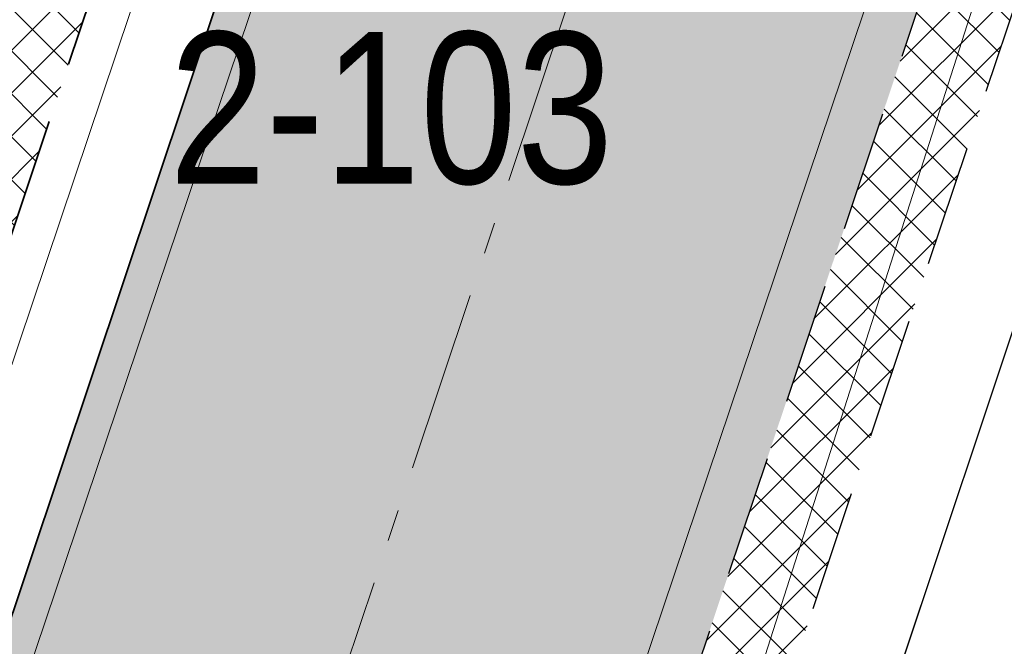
# Model space of a CAD drawing. Header units: metres. Extents: x 6599773 to 13199707, y 5688499 to 11377233.
# Tile 114 of 256: x 6599936 to 6599944, y 5688824 to 5688829. Entities that reach past the tile are written whole.
import ezdxf
from ezdxf.enums import TextEntityAlignment as Align

# ---------------------------------------------------------------- set-up
doc = ezdxf.new("R2010")
doc.units = ezdxf.units.M
doc.header["$MEASUREMENT"] = 0
for name, pattern in [('1', [0]), ('2_OTKJ', [2, 1.5, -0.5]), ('3_EGJE', [2.5, 1.5, -0.3700000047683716, 0.2600001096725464, -0.369999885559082]), ('BUG', [1.5, 1, -0.5]), ('GUK', [2, 1.5, -0.5])]:
    doc.linetypes.add(name, pattern=pattern)
for name, color, linetype, lineweight in [('_kolor chodnik', 50, '1', 0), ('_kolor zjazdy kostka', 7, '1', 0), ('_kolor ścieżka', 10, '1', 0), ('_krawedz jezdni i pobocza', 7, 'BUG', 30), ('_kraweznik', 7, 'CONTINUOUS', 35), ('_obrzeze', 10, 'BUG', 35), ('_os', 7, '3_EGJE', 13), ('AS__Nowe_granice', 140, 'CONTINUOUS', 30), ('Kontury', 90, 'GUK', 5), ('Numery_dzialek', 140, 'CONTINUOUS', 30), ('OTK_L_0', 7, '2_OTKJ', 5), ('OTK_L_5', 7, 'CONTINUOUS', 5)]:
    doc.layers.add(name, color=color, linetype=linetype, lineweight=lineweight)
doc.layers.add('_kolor jezdnia', color=7, linetype='1', lineweight=0, true_color=0x00dbdb)
doc.layers.add('_kolor pobocze', color=7, linetype='1', lineweight=0, true_color=0xff66ff)
doc.styles.add('STYL_ARIAL', font='ARIALN.TTF', dxfattribs={"width": 0.75, "oblique": 0.1})
pattern_1 = [(45, (0, 0), (-0.1767766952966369, 0.1767766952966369), []), (135, (0, 0), (-0.1767766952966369, -0.1767766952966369), [])]

msp = doc.modelspace()

# ---------------------------------------------------------------- hatches: boundary and pattern name
at = {"layer": '_kolor chodnik'}
h = msp.add_hatch(dxfattribs=at)
h.set_pattern_fill('ANSI37', color=256, scale=2)
h.set_pattern_definition(pattern_1)
h.paths.add_polyline_path([(6599849.938171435, 5688542.085872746), (6599852.232147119, 5688548.938742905), (6599853.573135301, 5688548.489851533), (6599853.827082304, 5688549.248475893), (6599851.793849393, 5688549.929093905), (6599849.895278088, 5688548.982823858), (6599847.823506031, 5688542.793750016)])
edge = h.paths.add_edge_path()
edge.add_line((6600018.106075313, 5689087.454911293), (6600022.42781917, 5689091.229234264))
edge.add_line((6600022.42781917, 5689091.229234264), (6600020.233254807, 5689093.742094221))
edge.add_line((6600020.233254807, 5689093.742094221), (6600017.159471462, 5689091.057656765))
edge.add_arc((6600023.275194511, 5689085.3851404), 8.341433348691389, 137.1531559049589, 148.8016577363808)
edge.add_line((6600016.140105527, 5689089.706021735), (6600018.106075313, 5689087.454911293))
h.paths.add_polyline_path([(6600038.501784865, 5689187.592294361), (6600037.906968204, 5689187.700586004), (6600037.63829624, 5689186.224843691), (6600038.240083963, 5689186.115282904)])
h.paths.add_polyline_path([(6600069.098302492, 5689360.276020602), (6600068.321239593, 5689360.413462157), (6600068.064048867, 5689358.936495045), (6600068.836639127, 5689358.799546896)])
h.paths.add_polyline_path([(6600082.393785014, 5689362.950258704), (6600082.941124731, 5689366.103121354), (6600081.481377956, 5689366.361351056), (6600080.923159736, 5689363.210828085)])
h.paths.add_polyline_path([(6600074.022236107, 5689388.065861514), (6600072.983907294, 5689388.249860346), (6600072.723374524, 5689386.77253894), (6600073.760538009, 5689386.588865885)])
h.paths.add_polyline_path([(6600105.613104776, 5689486.405659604), (6600106.749499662, 5689489.711933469), (6600105.298891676, 5689490.233346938), (6600104.143487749, 5689486.917306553)], flags=17)
h.paths.add_polyline_path([(6600132.519778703, 5689678.737346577), (6600131.761827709, 5689678.896110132), (6600131.444670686, 5689677.429261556), (6600132.212256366, 5689677.269208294)])
h.paths.add_polyline_path([(6600156.649397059, 5689798.7449027), (6600156.48800471, 5689797.958860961), (6600157.450195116, 5689797.757316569), (6600157.615023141, 5689798.542205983)])
h.paths.add_polyline_path([(6600189.055358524, 5689948.643107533), (6600187.902868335, 5689948.884512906), (6600187.600024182, 5689947.417400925), (6600188.748131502, 5689947.176379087)])
edge = h.paths.add_edge_path()
edge.add_line((6600204.459383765, 5690032.969035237), (6600204.153258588, 5690031.227801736))
edge.add_arc((6600202.328347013, 5690027.299936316), 4.331100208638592, 41.85300125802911, 65.08011549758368, ccw=False)
edge.add_arc((6600032.90393149, 5690051.979071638), 174.020003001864, 352.8070218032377, 353.495463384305)
edge.add_arc((6600202.372679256, 5690027.343587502), 5.999999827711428, 55.12102442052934, 69.64815978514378)
edge = h.paths.add_edge_path()
edge.add_line((6600205.046027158, 5690040.265402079), (6600204.972740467, 5690038.483452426))
edge.add_arc((6600203.986269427, 5690044.401803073), 5.999999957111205, 279.4630688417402, 294.9140560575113)
edge.add_line((6600206.513819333, 5690038.960158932), (6600206.607027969, 5690041.030672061))
edge.add_arc((6600203.986269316, 5690044.401803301), 4.270000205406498, 284.3702444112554, 307.86193139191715, ccw=False)
edge = h.paths.add_edge_path()
edge.add_arc((6600203.547470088, 5690044.558759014), 6.446878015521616, 324.4350091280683, 356.2013368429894, ccw=False)
edge.add_arc((6600203.986269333, 5690044.401803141), 6.00000007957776, 323.2169970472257, 357.4193489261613)
h.paths.add_polyline_path([(6600208.910055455, 5690121.713696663), (6600208.146285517, 5690121.748120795), (6600207.125602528, 5690121.794124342), (6600209.971605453, 5690121.665851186)])
edge = h.paths.add_edge_path()
edge.add_line((6600238.769818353, 5690481.648294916), (6600240.338176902, 5690490.873746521))
edge.add_line((6600240.338176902, 5690490.873746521), (6600241.251295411, 5690510.829461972))
edge.add_line((6600241.251295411, 5690510.829461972), (6600239.524022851, 5690510.928942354))
edge.add_line((6600239.524022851, 5690510.928942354), (6600238.633343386, 5690491.167757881))
edge.add_line((6600238.633343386, 5690491.167757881), (6600234.579716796, 5690467.661262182))
edge.add_line((6600234.579716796, 5690467.661262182), (6600234.449796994, 5690464.966873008))
edge.add_arc((6600242.443669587, 5690464.607462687), 8.00194818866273, 177.4256738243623, 268.2543056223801)
edge.add_line((6600242.199903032, 5690456.609228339), (6600242.216657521, 5690457.359274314))
edge.add_line((6600242.216657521, 5690457.359274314), (6600242.305257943, 5690458.836738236))
edge.add_arc((6600242.444504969, 5690464.607952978), 5.772894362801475, 177.0298084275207, 268.6178439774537, ccw=False)
edge.add_line((6600236.679365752, 5690464.907083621), (6600236.951876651, 5690470.95443634))
edge.add_line((6600236.951876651, 5690470.95443634), (6600238.150786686, 5690478.210832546))
edge.add_line((6600238.150786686, 5690478.210832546), (6600238.769818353, 5690481.648294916))
h.paths.add_polyline_path([(6600238.769818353, 5690481.648294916), (6600238.150786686, 5690478.210832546), (6600239.670056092, 5690477.930590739), (6600240.266710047, 5690481.376366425)], flags=17)
edge = h.paths.add_edge_path()
edge.add_line((6600223.366500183, 5690460.339976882), (6600223.276803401, 5690457.948865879))
edge.add_arc((6600221.105749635, 5690465.64864014), 7.999999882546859, 285.7465040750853, 299.8464885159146)
edge.add_line((6600225.08717264, 5690458.709744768), (6600225.240084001, 5690461.623695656))
edge.add_arc((6600221.105749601, 5690465.648640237), 5.769999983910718, 293.06724420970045, 315.7681070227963, ccw=False)
edge = h.paths.add_edge_path()
edge.add_arc((6600220.025145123, 5690444.676291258), 5.77000016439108, 37.996647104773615, 59.94382588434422, ccw=False)
edge.add_line((6600224.572175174, 5690448.22839199), (6600224.817793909, 5690451.081798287))
edge.add_arc((6600220.025145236, 5690444.676291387), 7.999999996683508, 53.19588653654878, 68.15166733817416)
edge.add_line((6600223.00235276, 5690452.101669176), (6600222.91504296, 5690449.670427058))
edge = h.paths.add_edge_path()
edge.add_arc((6600221.105749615, 5690465.648640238), 7.999999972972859, 328.0222308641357, 357.0132597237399)
edge.add_line((6600229.094882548, 5690465.23180147), (6600229.218816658, 5690467.593604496))
edge.add_line((6600229.218816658, 5690467.593604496), (6600228.218919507, 5690467.645774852))
edge.add_line((6600228.218919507, 5690467.645774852), (6600227.891778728, 5690461.411918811))
h.paths.add_polyline_path([(6600200.980142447, 5690012.236744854), (6600202.31727834, 5690011.956662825), (6600202.522293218, 5690012.935421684), (6600201.182321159, 5690013.216097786)])
h.paths.add_polyline_path([(6600196.457878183, 5689983.98337835), (6600195.202332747, 5689984.246370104), (6600194.899091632, 5689982.777335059), (6600196.150355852, 5689982.515240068)])
edge = h.paths.add_edge_path()
edge.add_line((6600112.305909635, 5689517.99101877), (6600112.691041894, 5689519.807934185))
edge.add_line((6600112.691041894, 5689519.807934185), (6600113.245521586, 5689522.423769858))
edge.add_line((6600113.245521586, 5689522.423769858), (6600111.553124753, 5689522.782507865))
edge.add_line((6600111.553124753, 5689522.782507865), (6600107.405864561, 5689503.217226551))
edge.add_line((6600107.405864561, 5689503.217226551), (6600099.494506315, 5689480.361667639))
edge.add_line((6600099.494506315, 5689480.361667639), (6600099.182814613, 5689478.891218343))
edge.add_arc((6600107.008997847, 5689477.232359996), 8.000059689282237, 168.0325629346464, 257.7529108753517)
edge.add_line((6600105.311960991, 5689469.414366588), (6600105.784990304, 5689471.593619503))
edge.add_arc((6600107.008927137, 5689477.232314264), 5.769999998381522, 168.0321375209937, 257.7533362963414, ccw=False)
edge.add_line((6600101.364343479, 5689478.42879883), (6600101.647245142, 5689479.76342708))
edge.add_line((6600101.647245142, 5689479.76342708), (6600104.143487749, 5689486.917306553))
edge.add_line((6600104.143487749, 5689486.917306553), (6600105.298891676, 5689490.233346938))
edge.add_line((6600105.298891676, 5689490.233346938), (6600108.240043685, 5689498.809726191))
edge.add_line((6600108.240043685, 5689498.809726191), (6600112.305909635, 5689517.99101877))
h.paths.add_polyline_path([(6600136.009573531, 5689645.499114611), (6600138.333647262, 5689645.012304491), (6600138.661671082, 5689646.578318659), (6600134.869459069, 5689647.372651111)])
at = {"layer": '_kolor jezdnia'}
h = msp.add_hatch(dxfattribs=at)
h.set_pattern_fill('ANSI37', color=256, scale=2.2)
h.set_pattern_definition([(311.9999999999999, (0, 0), (0.2043648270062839, 0.1840109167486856), []), (41.99999999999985, (0, 0), (-0.1840109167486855, 0.2043648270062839), [])])
edge = h.paths.add_edge_path()
edge.add_line((6599833.066047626, 5688539.933393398), (6599850.649511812, 5688527.983462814))
edge.add_arc((6599857.337592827, 5688536.653968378), 10.95025544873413, 169.5012687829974, 232.3548431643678, ccw=False)
edge.add_arc((6599858.085851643, 5688536.618142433), 11.69295282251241, 162.2507788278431, 169.9967502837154, ccw=False)
edge.add_line((6599846.949484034, 5688540.182754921), (6599847.823506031, 5688542.793750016))
edge.add_line((6599847.823506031, 5688542.793750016), (6599849.895278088, 5688548.982823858))
edge.add_line((6599849.895278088, 5688548.982823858), (6599852.434748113, 5688556.56906746))
edge.add_line((6599852.434748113, 5688556.56906746), (6599928.48625871, 5688783.760284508))
edge.add_line((6599928.48625871, 5688783.760284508), (6599931.025728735, 5688791.34652811))
edge.add_line((6599931.025728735, 5688791.34652811), (6599996.657773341, 5688987.411326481))
edge.add_line((6599996.657773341, 5688987.411326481), (6599999.197243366, 5688994.997570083))
edge.add_line((6599999.197243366, 5688994.997570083), (6600021.930100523, 5689062.908193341))
edge.add_line((6600021.930100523, 5689062.908193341), (6600017.620224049, 5689067.371531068))
edge.add_line((6600017.620224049, 5689067.371531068), (6600016.714558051, 5689064.654078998))
edge.add_line((6600016.714558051, 5689064.654078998), (6600012.423620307, 5689051.835617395))
edge.add_line((6600012.423620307, 5689051.835617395), (6600009.884150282, 5689044.249373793))
edge.add_line((6600009.884150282, 5689044.249373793), (6599977.53516164, 5688947.612159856))
edge.add_line((6599977.53516164, 5688947.612159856), (6599974.995691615, 5688940.025916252))
edge.add_line((6599974.995691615, 5688940.025916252), (6599942.096912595, 5688841.746295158))
edge.add_line((6599942.096912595, 5688841.746295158), (6599939.557442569, 5688834.160051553))
edge.add_line((6599939.557442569, 5688834.160051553), (6599882.679288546, 5688664.246042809))
edge.add_line((6599882.679288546, 5688664.246042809), (6599880.139818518, 5688656.659799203))
edge.add_line((6599880.139818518, 5688656.659799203), (6599852.464543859, 5688573.984527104))
edge.add_line((6599852.464543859, 5688573.984527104), (6599842.470137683, 5688544.127903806))
edge.add_arc((6599835.706422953, 5688546.652910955), 7.219660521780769, 248.54809133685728, 339.52856074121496, ccw=False)
h.paths.add_polyline_path([(6600044.653202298, 5689172.271628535), (6600046.276244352, 5689181.431901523), (6600047.759199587, 5689189.801539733), (6600051.0603021, 5689208.432603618), (6600052.368792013, 5689215.817578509), (6600054.808584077, 5689229.587499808), (6600056.11707399, 5689236.972474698), (6600057.346666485, 5689243.912161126), (6600058.655146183, 5689251.297078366), (6600058.831439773, 5689252.292060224), (6600060.098987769, 5689259.445963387), (6600060.139929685, 5689259.677035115), (6600061.407468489, 5689266.830886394), (6600072.329030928, 5689328.470998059), (6600073.637511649, 5689335.855921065), (6600077.337304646, 5689356.73715072), (6600078.820259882, 5689365.106788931), (6600081.142794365, 5689378.214921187), (6600082.53851694, 5689386.092227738), (6600095.187867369, 5689457.483787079), (6600091.082877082, 5689465.8405575), (6600089.043088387, 5689454.328211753), (6600087.870641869, 5689447.711051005), (6600087.560133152, 5689445.958573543), (6600086.562151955, 5689440.326076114), (6600082.433200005, 5689417.022719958), (6600080.95024477, 5689408.65308175), (6600077.202698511, 5689387.502337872), (6600075.719743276, 5689379.132699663), (6600073.469199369, 5689366.430874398), (6600071.986244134, 5689358.061236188), (6600069.986864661, 5689346.776955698), (6600068.591142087, 5689338.899649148), (6600065.559290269, 5689321.78820693), (6600064.163567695, 5689313.91090038), (6600059.719426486, 5689288.828650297), (6600058.323703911, 5689280.951343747), (6600057.563846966, 5689276.662793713), (6600056.168124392, 5689268.785487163), (6600054.804920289, 5689261.091711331), (6600053.409197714, 5689253.214404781), (6600053.264817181, 5689252.399536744), (6600051.869094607, 5689244.522230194), (6600051.183555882, 5689240.653124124), (6600049.787833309, 5689232.775817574), (6600046.593849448, 5689214.749319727), (6600045.198126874, 5689206.872013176), (6600044.41754409, 5689202.466488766), (6600042.934588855, 5689194.096850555), (6600036.429952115, 5689157.38538759), (6600034.94699688, 5689149.01574938), (6600030.579776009, 5689124.367629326), (6600027.529365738, 5689107.151445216), (6600024.895072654, 5689094.014582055), (6600030.583685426, 5689094.264316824), (6600032.945013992, 5689106.191885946), (6600043.170247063, 5689163.901990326)])
edge = h.paths.add_edge_path()
edge.add_line((6600111.106812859, 5689535.144351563), (6600111.256844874, 5689535.85214863))
edge.add_line((6600111.256844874, 5689535.85214863), (6600112.915748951, 5689543.678261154))
edge.add_line((6600112.915748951, 5689543.678261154), (6600117.304772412, 5689564.384094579))
edge.add_line((6600117.304772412, 5689564.384094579), (6600119.067357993, 5689572.699339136))
edge.add_line((6600119.067357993, 5689572.699339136), (6600120.087667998, 5689577.512794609))
edge.add_line((6600120.087667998, 5689577.512794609), (6600121.64289057, 5689584.849775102))
edge.add_line((6600121.64289057, 5689584.849775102), (6600128.436769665, 5689616.900852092))
edge.add_line((6600128.436769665, 5689616.900852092), (6600129.991992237, 5689624.237832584))
edge.add_line((6600129.991992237, 5689624.237832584), (6600132.660554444, 5689636.827148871))
edge.add_line((6600132.660554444, 5689636.827148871), (6600133.208838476, 5689639.444704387))
edge.add_line((6600133.208838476, 5689639.444704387), (6600134.848957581, 5689647.274775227))
edge.add_line((6600134.848957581, 5689647.274775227), (6600138.97649476, 5689666.979995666))
edge.add_line((6600138.97649476, 5689666.979995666), (6600140.51410642, 5689674.320687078))
edge.add_line((6600140.51410642, 5689674.320687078), (6600145.209128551, 5689696.735129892))
edge.add_line((6600145.209128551, 5689696.735129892), (6600146.746740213, 5689704.075821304))
edge.add_line((6600146.746740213, 5689704.075821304), (6600151.462308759, 5689726.588354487))
edge.add_line((6600151.462308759, 5689726.588354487), (6600152.999920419, 5689733.929045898))
edge.add_line((6600152.999920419, 5689733.929045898), (6600155.244070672, 5689744.642813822))
edge.add_line((6600155.244070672, 5689744.642813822), (6600156.781682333, 5689751.983505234))
edge.add_line((6600156.781682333, 5689751.983505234), (6600161.635515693, 5689775.156126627))
edge.add_line((6600161.635515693, 5689775.156126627), (6600163.378142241, 5689783.475576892))
edge.add_line((6600163.378142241, 5689783.475576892), (6600163.850769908, 5689785.731942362))
edge.add_line((6600163.850769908, 5689785.731942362), (6600167.028500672, 5689800.90270461))
edge.add_line((6600167.028500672, 5689800.90270461), (6600179.490888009, 5689860.399222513))
edge.add_line((6600179.490888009, 5689860.399222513), (6600181.233514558, 5689868.718672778))
edge.add_line((6600181.233514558, 5689868.718672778), (6600181.84713393, 5689871.648144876))
edge.add_line((6600181.84713393, 5689871.648144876), (6600183.38474559, 5689878.988836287))
edge.add_line((6600183.38474559, 5689878.988836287), (6600184.935818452, 5689886.393792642))
edge.add_line((6600184.935818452, 5689886.393792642), (6600186.575937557, 5689894.223863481))
edge.add_line((6600186.575937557, 5689894.223863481), (6600194.051338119, 5689929.912074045))
edge.add_line((6600194.051338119, 5689929.912074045), (6600195.691457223, 5689937.742144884))
edge.add_line((6600195.691457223, 5689937.742144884), (6600202.915799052, 5689972.231779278))
edge.add_line((6600202.915799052, 5689972.231779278), (6600204.555918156, 5689980.061850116))
edge.add_line((6600204.555918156, 5689980.061850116), (6600206.062781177, 5689987.255744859))
edge.add_line((6600206.062781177, 5689987.255744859), (6600207.702900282, 5689995.085815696))
edge.add_line((6600207.702900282, 5689995.085815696), (6600210.232559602, 5690007.162628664))
edge.add_line((6600210.232559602, 5690007.162628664), (6600211.694938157, 5690014.144150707))
edge.add_arc((6600028.177652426, 5690052.584442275), 187.5000004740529, 348.1696294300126, 357.4195276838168)
edge.add_line((6600215.487522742, 5690044.142720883), (6600208.310270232, 5690026.480446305))
edge.add_arc((6600032.903933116, 5690051.97907145), 177.2500013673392, 348.1696294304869, 351.7289130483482, ccw=False)
edge.add_line((6600206.38894146, 5690015.640182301), (6600205.966941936, 5690013.625519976))
edge.add_line((6600205.966941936, 5690013.625519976), (6600204.326822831, 5690005.795449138))
edge.add_line((6600204.326822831, 5690005.795449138), (6600197.076961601, 5689971.183982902))
edge.add_line((6600197.076961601, 5689971.183982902), (6600195.334335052, 5689962.864532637))
edge.add_line((6600195.334335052, 5689962.864532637), (6600193.44722506, 5689953.855305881))
edge.add_line((6600193.44722506, 5689953.855305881), (6600191.909227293, 5689946.512771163))
edge.add_line((6600191.909227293, 5689946.512771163), (6600185.49684423, 5689915.899498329))
edge.add_line((6600185.49684423, 5689915.899498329), (6600183.856521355, 5689908.068454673))
edge.add_line((6600183.856521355, 5689908.068454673), (6600182.066605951, 5689899.523243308))
edge.add_line((6600182.066605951, 5689899.523243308), (6600180.32407057, 5689891.204228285))
edge.add_line((6600180.32407057, 5689891.204228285), (6600174.320344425, 5689862.541919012))
edge.add_line((6600174.320344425, 5689862.541919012), (6600172.577809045, 5689854.222903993))
edge.add_line((6600172.577809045, 5689854.222903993), (6600163.663810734, 5689811.666703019))
edge.add_line((6600163.663810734, 5689811.666703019), (6600162.023782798, 5689803.837067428))
edge.add_line((6600162.023782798, 5689803.837067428), (6600160.924220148, 5689798.587659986))
edge.add_line((6600160.924220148, 5689798.587659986), (6600159.279208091, 5689790.734229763))
edge.add_line((6600159.279208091, 5689790.734229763), (6600157.107250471, 5689780.365115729))
edge.add_line((6600157.107250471, 5689780.365115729), (6600155.462238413, 5689772.511685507))
edge.add_line((6600155.462238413, 5689772.511685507), (6600153.380318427, 5689762.572418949))
edge.add_line((6600153.380318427, 5689762.572418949), (6600151.735124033, 5689754.718118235))
edge.add_line((6600151.735124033, 5689754.718118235), (6600148.586504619, 5689739.686336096))
edge.add_line((6600148.586504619, 5689739.686336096), (6600146.885007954, 5689731.563243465))
edge.add_line((6600146.885007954, 5689731.563243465), (6600141.75088822, 5689707.052510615))
edge.add_line((6600141.75088822, 5689707.052510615), (6600140.110896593, 5689699.223048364))
edge.add_line((6600140.110896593, 5689699.223048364), (6600133.483561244, 5689667.583574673))
edge.add_line((6600133.483561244, 5689667.583574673), (6600131.860394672, 5689659.834436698))
edge.add_line((6600131.860394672, 5689659.834436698), (6600131.740984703, 5689659.26436315))
edge.add_line((6600131.740984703, 5689659.26436315), (6600130.117814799, 5689651.515209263))
edge.add_line((6600130.117814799, 5689651.515209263), (6600127.278733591, 5689637.961189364))
edge.add_line((6600127.278733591, 5689637.961189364), (6600126.924568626, 5689636.290366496))
edge.add_line((6600126.924568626, 5689636.290366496), (6600125.166244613, 5689627.995226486))
edge.add_line((6600125.166244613, 5689627.995226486), (6600118.009503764, 5689594.232298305))
edge.add_line((6600118.009503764, 5689594.232298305), (6600116.251179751, 5689585.937158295))
edge.add_line((6600116.251179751, 5689585.937158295), (6600113.665314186, 5689573.737975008))
edge.add_line((6600113.665314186, 5689573.737975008), (6600111.898534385, 5689565.402943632))
edge.add_line((6600111.898534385, 5689565.402943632), (6600104.889982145, 5689532.33911599))
edge.add_line((6600104.889982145, 5689532.33911599), (6600103.226635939, 5689524.492047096))
edge.add_line((6600103.226635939, 5689524.492047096), (6600096.623876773, 5689493.342605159))
edge.add_line((6600096.623876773, 5689493.342605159), (6600094.968986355, 5689485.53542763))
edge.add_line((6600094.968986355, 5689485.53542763), (6600094.300101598, 5689482.379870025))
edge.add_line((6600094.300101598, 5689482.379870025), (6600099.182814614, 5689478.891218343))
edge.add_line((6600099.182814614, 5689478.891218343), (6600099.494506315, 5689480.361667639))
edge.add_line((6600099.494506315, 5689480.361667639), (6600111.106812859, 5689535.144351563))
edge = h.paths.add_edge_path()
edge.add_arc((6600239.213891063, 5690851.4003676), 10.0000000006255, -2.8342403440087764, 76.13703556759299, ccw=False)
edge.add_line((6600249.201658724, 5690850.905901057), (6600249.082723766, 5690848.503524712))
edge.add_line((6600249.082723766, 5690848.503524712), (6600247.016487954, 5690806.767468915))
edge.add_line((6600247.016487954, 5690806.767468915), (6600246.092398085, 5690789.152178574))
edge.add_line((6600246.092398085, 5690789.152178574), (6600233.768116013, 5690572.015170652))
edge.add_line((6600233.768116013, 5690572.015170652), (6600228.959056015, 5690465.29620206))
edge.add_line((6600228.959056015, 5690465.29620206), (6600234.588724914, 5690465.017134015))
edge.add_line((6600234.588724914, 5690465.017134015), (6600239.26254019, 5690571.767576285))
edge.add_line((6600239.26254019, 5690571.767576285), (6600252.505038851, 5690806.400146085))
edge.add_line((6600252.505038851, 5690806.400146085), (6600254.569211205, 5690848.094521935))
edge.add_arc((6600262.559425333, 5690847.6989487), 7.999999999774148, 76.13703557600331, 177.1657596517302, ccw=False)
edge.add_line((6600264.476229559, 5690855.465921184), (6600241.609896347, 5690861.109083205))
edge = h.paths.add_edge_path()
edge.add_line((6600250.031475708, 5690451.625307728), (6600250.231741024, 5690455.772579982))
edge.add_line((6600250.231741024, 5690455.772579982), (6600246.257763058, 5690456.417303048))
edge.add_line((6600246.257763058, 5690456.417303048), (6600242.171761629, 5690456.61060902))
edge.add_arc((6600242.563100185, 5690464.586983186), 7.985968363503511, 176.9123644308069, 267.1911945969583, ccw=False)
edge.add_line((6600234.588724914, 5690465.017134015), (6600228.959056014, 5690465.29620206))
edge.add_arc((6600220.965133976, 5690465.657286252), 8.002072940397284, 267.8289300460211, 357.413716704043, ccw=False)
edge.add_line((6600220.661989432, 5690457.660957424), (6600212.406915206, 5690458.119572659))
edge.add_line((6600212.406915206, 5690458.119572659), (6600208.431872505, 5690457.817501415))
edge.add_line((6600208.431872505, 5690457.817501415), (6600208.233912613, 5690454.548331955))
edge.add_line((6600208.233912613, 5690454.548331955), (6600212.129565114, 5690453.127270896))
edge.add_line((6600212.129565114, 5690453.127270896), (6600218.640548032, 5690452.76554962))
edge.add_line((6600218.640548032, 5690452.76554962), (6600216.486747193, 5690452.885205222))
edge.add_line((6600216.486747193, 5690452.885205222), (6600220.46890539, 5690452.663974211))
edge.add_arc((6600220.025145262, 5690444.676291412), 7.999999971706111, -0.3386579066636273, 86.8201700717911, ccw=False)
edge.add_line((6600228.025005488, 5690444.629006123), (6600227.803602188, 5690439.649256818))
edge.add_line((6600227.803602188, 5690439.649256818), (6600226.885525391, 5690435.936828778))
edge.add_line((6600226.885525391, 5690435.936828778), (6600225.534849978, 5690405.967249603))
edge.add_line((6600225.534849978, 5690405.967249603), (6600226.115199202, 5690402.187514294))
edge.add_line((6600226.115199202, 5690402.187514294), (6600213.445139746, 5690121.008786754))
edge.add_line((6600213.445139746, 5690121.008786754), (6600213.352800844, 5690118.960058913))
edge.add_line((6600213.352800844, 5690118.960058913), (6600209.980184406, 5690044.131649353))
edge.add_arc((6600203.986269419, 5690044.401803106), 5.999999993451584, 257.4162346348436, 357.41934921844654, ccw=False)
edge.add_line((6600202.679069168, 5690038.545931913), (6600201.589735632, 5690033.666039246))
edge.add_line((6600201.589735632, 5690033.666039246), (6600203.67987942, 5690033.199458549))
edge.add_arc((6600202.372679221, 5690027.343587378), 5.999999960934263, -8.27108729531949, 77.41623506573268, ccw=False)
edge.add_line((6600208.310270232, 5690026.480446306), (6600215.487522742, 5690044.142720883))
edge.add_line((6600215.487522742, 5690044.142720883), (6600216.199687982, 5690059.944661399))
edge.add_line((6600216.199687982, 5690059.944661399), (6600216.537356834, 5690067.437056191))
edge.add_line((6600216.537356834, 5690067.437056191), (6600223.893528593, 5690230.66011469))
edge.add_line((6600223.893528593, 5690230.66011469), (6600224.231197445, 5690238.152509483))
edge.add_line((6600224.231197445, 5690238.152509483), (6600233.507835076, 5690443.987992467))
edge.add_arc((6600241.499722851, 5690443.627812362), 7.999999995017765, 87.29208981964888, 177.4195277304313, ccw=False)
edge.add_line((6600241.877677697, 5690451.618879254), (6600246.021541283, 5690451.422886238))
edge.add_line((6600246.021541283, 5690451.422886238), (6600246.427694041, 5690451.443388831))
edge.add_line((6600246.427694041, 5690451.443388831), (6600246.793970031, 5690451.461878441))
edge.add_line((6600246.793970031, 5690451.461878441), (6600250.031475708, 5690451.625307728))
edge = h.paths.add_edge_path()
edge.add_line((6600007.33756506, 5689086.20374581), (6600006.980466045, 5689080.740822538))
edge.add_line((6600006.980466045, 5689080.740822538), (6600007.229745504, 5689080.720859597))
edge.add_line((6600007.229745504, 5689080.720859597), (6600008.093335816, 5689080.601653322))
edge.add_line((6600008.093335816, 5689080.601653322), (6600008.702681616, 5689080.53831051))
edge.add_arc((6600008.140193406, 5689070.554142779), 9.999999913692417, -18.557800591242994, 86.77547804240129, ccw=False)
edge.add_line((6600017.620224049, 5689067.371531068), (6600021.930100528, 5689062.908193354))
edge.add_arc((6599734.83819726, 5689159.011261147), 302.7499967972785, 341.4922000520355, 343.8640860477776)
edge.add_arc((6600034.895369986, 5689072.315877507), 9.581213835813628, 98.63328270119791, 164.5273290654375, ccw=False)
edge.add_line((6600033.457137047, 5689081.788529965), (6600033.832640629, 5689081.798737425))
edge.add_line((6600033.832640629, 5689081.798737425), (6600034.422462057, 5689082.05700874))
edge.add_line((6600034.422462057, 5689082.05700874), (6600036.833623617, 5689082.139040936))
edge.add_line((6600036.833623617, 5689082.139040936), (6600036.730225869, 5689087.148851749))
edge.add_line((6600036.730225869, 5689087.148851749), (6600036.579860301, 5689087.134303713))
edge.add_arc((6600036.479565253, 5689093.136286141), 6.002820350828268, 169.1687651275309, 270.9573417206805, ccw=False)
edge.add_line((6600030.583685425, 5689094.264316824), (6600024.895072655, 5689094.014582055))
edge.add_arc((6600015.200558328, 5689096.162123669), 9.929528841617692, 271.0943432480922, 347.5094668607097, ccw=False)
edge.add_arc((6600014.909438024, 5689089.646776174), 3.446070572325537, 264.4236009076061, 278.0194998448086, ccw=False)
edge.add_line((6600014.574573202, 5689086.217014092), (6600014.299554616, 5689086.232508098))
edge.add_line((6600014.299554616, 5689086.232508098), (6600010.474232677, 5689086.448019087))
edge.add_line((6600010.474232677, 5689086.448019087), (6600007.33756506, 5689086.20374581))
edge = h.paths.add_edge_path()
edge.add_line((6600105.490725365, 5689463.953528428), (6600106.927559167, 5689464.047234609))
edge.add_line((6600106.927559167, 5689464.047234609), (6600107.835, 5689468.66))
edge.add_line((6600107.835, 5689468.66), (6600105.311960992, 5689469.414366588))
edge.add_arc((6600107.008997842, 5689477.232359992), 8.000059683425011, 168.0325628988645, 257.7529109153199, ccw=False)
edge.add_line((6600099.182814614, 5689478.891218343), (6600094.300101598, 5689482.379870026))
edge.add_arc((6600586.245114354, 5689378.10423892), 502.8750369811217, 168.032376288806, 169.9522165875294)
edge.add_line((6600091.082877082, 5689465.8405575), (6600095.187867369, 5689457.483787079))
edge.add_arc((6600103.06517392, 5689456.088064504), 8.000000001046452, 77.7533362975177, 169.9524553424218, ccw=False)
edge.add_line((6600104.762140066, 5689463.906012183), (6600105.490725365, 5689463.953528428))
at = {"layer": '_kolor pobocze'}
h = msp.add_hatch(dxfattribs=at)
h.set_pattern_fill('ANSI37', color=256, scale=2)
h.set_pattern_definition(pattern_1)
edge = h.paths.add_edge_path()
edge.add_line((6600035.926965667, 5689101.56944285), (6600036.046865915, 5689102.311543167))
edge.add_arc((6600058.171848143, 5689233.778275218), 133.3154772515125, 259.4578941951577, 260.4470163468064, ccw=False)
edge.add_line((6600033.780707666, 5689102.713067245), (6600032.142559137, 5689101.847662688))
edge.add_arc((6599734.838175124, 5689159.011266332), 302.7500195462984, 347.6801154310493, 349.11639019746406, ccw=False)
edge.add_arc((6600036.478170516, 5689093.133441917), 6.000000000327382, 167.68011541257, 271.5571101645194)
edge.add_line((6600036.64121064, 5689087.1356575), (6600036.730491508, 5689087.137804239))
edge.add_line((6600036.730491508, 5689087.137804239), (6600036.71246321, 5689087.887583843))
edge.add_line((6600036.71246321, 5689087.887583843), (6600036.559840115, 5689087.884077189))
edge.add_arc((6600036.482532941, 5689093.14290691), 5.259397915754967, 170.6455005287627, 270.84221319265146, ccw=False)
edge.add_arc((6600545.796425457, 5688991.216220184), 524.6691769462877, 167.9170060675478, 168.7028219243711, ccw=False)
edge.add_line((6600032.751078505, 5689101.044345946), (6600034.011432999, 5689101.917298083))
edge.add_line((6600034.011432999, 5689101.917298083), (6600035.926965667, 5689101.56944285))
edge = h.paths.add_edge_path()
edge.add_line((6600002.828843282, 5688994.032881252), (6600003.066918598, 5688994.744091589))
edge.add_line((6600003.066918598, 5688994.744091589), (6600001.227880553, 5688995.359703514))
edge.add_line((6600001.227880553, 5688995.359703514), (6600000.55876659, 5688996.702196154))
edge.add_line((6600000.55876659, 5688996.702196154), (6600022.641310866, 5689062.67011804))
edge.add_arc((6599734.83819395, 5689159.011262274), 303.5000002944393, 341.4922000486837, 343.8640860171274)
edge.add_arc((6600035.267451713, 5689072.092773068), 9.250000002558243, 91.55711016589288, 163.8640860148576, ccw=False)
edge.add_line((6600035.016098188, 5689081.339357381), (6600036.868703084, 5689081.389717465))
edge.add_line((6600036.868703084, 5689081.389717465), (6600036.850674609, 5689082.139504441))
edge.add_line((6600036.850674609, 5689082.139504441), (6600034.995718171, 5689082.089080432))
edge.add_arc((6600035.267451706, 5689072.092773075), 9.999999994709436, 91.55711014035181, 163.8640860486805)
edge.add_arc((6599734.838192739, 5689159.011262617), 302.7500015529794, 341.4922000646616, 343.8640860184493, ccw=False)
edge.add_line((6600021.930100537, 5689062.908193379), (6599999.748942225, 5688996.6456785))
edge.add_line((6599999.748942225, 5688996.6456785), (6600000.695212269, 5688994.747107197))
edge.add_line((6600000.695212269, 5688994.747107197), (6600002.828843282, 5688994.032881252))
h.paths.add_polyline_path([(6599971.7492186, 5688907.297112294), (6599971.084233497, 5688908.631320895), (6599997.822068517, 5688988.526766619), (6599999.164561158, 5688989.195880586), (6600001.003599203, 5688988.580268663), (6600001.241674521, 5688989.291479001), (6599999.108043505, 5688990.005704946), (6599997.2094722, 5688989.059434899), (6599970.270280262, 5688908.583087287), (6599971.216550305, 5688906.684515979), (6599973.350181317, 5688905.970290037), (6599973.588256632, 5688906.681500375)])
h.paths.add_polyline_path([(6599932.504667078, 5688790.060553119), (6599931.835553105, 5688791.403045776), (6599968.343406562, 5688900.4641754), (6599969.685899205, 5688901.133289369), (6599971.524937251, 5688900.517677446), (6599971.763012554, 5688901.228887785), (6599969.629381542, 5688901.94311373), (6599967.730810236, 5688900.996843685), (6599931.025728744, 5688791.34652811), (6599931.971998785, 5688789.447956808), (6599933.988392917, 5688788.772975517), (6599934.226774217, 5688789.484136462)])
at = {"layer": '_kolor zjazdy kostka'}
h = msp.add_hatch(dxfattribs=at)
h.set_pattern_fill('ANSI37', color=256, scale=2)
h.set_pattern_definition(pattern_1)
h.paths.add_polyline_path([(6600244.137440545, 5690813.934732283), (6600242.369522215, 5690814.022127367), (6600242.097568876, 5690808.528921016), (6600243.865482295, 5690808.44142671)])
h.paths.add_polyline_path([(6600247.012128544, 5690806.679412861), (6600247.44273645, 5690815.377295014), (6600247.393289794, 5690814.378518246), (6600247.113277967, 5690808.722537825)])
h.paths.add_polyline_path([(6600242.297085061, 5690788.088808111), (6600240.958726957, 5690788.155683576), (6600240.648818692, 5690782.664569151), (6600241.987258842, 5690782.599147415)])
h.paths.add_polyline_path([(6600245.558275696, 5690780.919298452), (6600246.037231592, 5690789.405686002), (6600244.985820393, 5690788.453468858), (6600244.612601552, 5690781.981345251)])
h.paths.add_polyline_path([(6600241.348405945, 5690723.711515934), (6600242.272017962, 5690722.691689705), (6600242.749709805, 5690731.155680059), (6600241.698138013, 5690730.203317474), (6600241.472690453, 5690726.27550499)])
h.paths.add_polyline_path([(6600225.772794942, 5690394.589141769), (6600224.731429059, 5690393.637598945), (6600224.461246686, 5690387.644646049), (6600225.412923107, 5690386.603142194)])
h.paths.add_polyline_path([(6600223.012390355, 5690333.280720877), (6600223.372595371, 5690341.272607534), (6600222.32835346, 5690340.318436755), (6600222.058239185, 5690334.324941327)])
h.paths.add_polyline_path([(6600215.496388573, 5690166.390602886), (6600215.856593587, 5690174.382489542), (6600214.812834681, 5690173.428760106), (6600214.542018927, 5690167.435062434)])
h.paths.add_polyline_path([(6600212.446537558, 5690121.053392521), (6600213.399499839, 5690120.010473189), (6600213.788744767, 5690128.503024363), (6600212.745135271, 5690127.54943145)])
h.paths.add_polyline_path([(6600209.977420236, 5690121.665589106), (6600210.225142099, 5690127.162117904), (6600207.346107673, 5690127.291879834), (6600207.119593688, 5690121.794395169)])
h.paths.add_polyline_path([(6600207.950178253, 5690070.725854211), (6600204.880846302, 5690070.828947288), (6600204.643784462, 5690065.333808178), (6600207.702521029, 5690065.204598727)])
h.paths.add_polyline_path([(6600200.981479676, 5690012.236464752), (6600199.969248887, 5690007.339980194), (6600201.282587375, 5690007.064882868), (6600202.31726072, 5690011.956666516)])
h.paths.add_polyline_path([(6600193.613960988, 5689970.406358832), (6600192.398010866, 5689970.660657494), (6600191.286205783, 5689965.274578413), (6600192.486379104, 5689965.023185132)])
h.paths.add_polyline_path([(6600189.061271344, 5689948.671423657), (6600189.984133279, 5689953.050774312), (6600188.818902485, 5689953.32186217), (6600187.908781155, 5689948.91282903)])
h.paths.add_polyline_path([(6600180.976201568, 5689915.317449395), (6600179.952861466, 5689910.421322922), (6600181.008474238, 5689910.200199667), (6600182.033843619, 5689915.09540201)])
h.paths.add_polyline_path([(6600176.508279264, 5689893.538690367), (6600177.476023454, 5689893.335973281), (6600178.603605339, 5689898.719146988), (6600177.636002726, 5689898.922290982)])
h.paths.add_polyline_path([(6600179.28182965, 5689859.401159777), (6600180.522246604, 5689860.211927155), (6600181.057490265, 5689860.561775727), (6600183.598022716, 5689860.029600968), (6600184.726606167, 5689865.412570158), (6600182.186324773, 5689865.943033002), (6600181.604764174, 5689866.832779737), (6600181.024456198, 5689867.720610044)])
h.paths.add_polyline_path([(6600160.20081012, 5689810.862606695), (6600159.232772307, 5689811.065842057), (6600158.207991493, 5689806.171529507), (6600159.17573568, 5689805.968812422)])
h.paths.add_polyline_path([(6600156.493917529, 5689797.987177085), (6600155.463416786, 5689793.068691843), (6600156.431160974, 5689792.865974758), (6600157.461419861, 5689797.784520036)])
edge = h.paths.add_edge_path()
edge.add_arc((6600173.111981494, 5689800.679690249), 5.999999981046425, 204.6731153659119, 239.5411154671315, ccw=False)
edge.add_arc((6600173.162096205, 5689800.685330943), 6.047914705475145, 168.3203586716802, 204.5234866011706, ccw=False)
edge.add_line((6600167.239404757, 5689801.909666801), (6600163.65166784, 5689784.781499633))
edge.add_arc((6600169.524220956, 5689783.551410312), 5.999999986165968, 139.2146049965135, 168.1696294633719, ccw=False)
edge.add_arc((6600169.524220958, 5689783.551410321), 5.999999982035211, 96.80962310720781, 139.2146050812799, ccw=False)
edge.add_line((6600168.81279652, 5689789.509083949), (6600170.070461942, 5689795.507731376))
h.paths.add_polyline_path([(6600163.526364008, 5689776.866746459), (6600166.051243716, 5689776.337874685), (6600167.179826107, 5689781.720838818), (6600164.653945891, 5689782.24992016), (6600163.941148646, 5689783.340449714), (6600163.493329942, 5689784.025580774), (6600161.750703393, 5689775.706130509), (6600162.438017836, 5689776.155376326)])
h.paths.add_polyline_path([(6600152.614191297, 5689774.643430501), (6600153.639138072, 5689779.536616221), (6600152.646757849, 5689779.74492896), (6600151.646447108, 5689774.846147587)])
h.paths.add_polyline_path([(6600150.121074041, 5689767.466820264), (6600148.177624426, 5689758.167954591), (6600149.115997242, 5689757.971390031), (6600151.066362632, 5689767.268392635)])
h.paths.add_polyline_path([(6600142.970741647, 5689739.332500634), (6600141.888449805, 5689734.142420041), (6600144.036614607, 5689733.695518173), (6600145.123068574, 5689738.882330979)])
h.paths.add_polyline_path([(6600136.256357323, 5689701.052153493), (6600137.154085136, 5689700.864096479), (6600138.287960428, 5689706.274871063), (6600137.38649247, 5689706.464182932)])
h.paths.add_polyline_path([(6600130.081494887, 5689667.099389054), (6600129.212847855, 5689667.281639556), (6600128.083282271, 5689661.898895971), (6600128.953953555, 5689661.716447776)])
h.paths.add_polyline_path([(6600128.397394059, 5689659.030340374), (6600127.554144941, 5689659.207226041), (6600126.493408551, 5689653.810049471), (6600127.269860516, 5689653.647397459)])
h.paths.add_polyline_path([(6600134.990411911, 5689640.633636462), (6600137.30714639, 5689640.148363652), (6600138.339560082, 5689645.040620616), (6600136.015486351, 5689645.500958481), (6600135.435178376, 5689646.388788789), (6600134.8548704, 5689647.276619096), (6600133.214751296, 5689639.446548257), (6600134.102581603, 5689640.026856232)])
h.paths.add_polyline_path([(6600122.164164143, 5689634.294831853), (6600121.024067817, 5689628.914244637), (6600122.015114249, 5689628.705875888), (6600123.155614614, 5689634.086346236)])
h.paths.add_polyline_path([(6600114.542075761, 5689593.450769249), (6600113.493359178, 5689593.398339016), (6600112.364315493, 5689588.045694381), (6600113.29076438, 5689587.547532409)])
h.paths.add_polyline_path([(6600110.194543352, 5689572.941097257), (6600109.207819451, 5689573.148880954), (6600108.06771793, 5689567.768269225), (6600109.050143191, 5689567.53521504)])
h.paths.add_polyline_path([(6600119.083213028, 5689565.540446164), (6600119.089125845, 5689565.542290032), (6600121.462438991, 5689565.065690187), (6600122.598093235, 5689570.447168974), (6600120.229622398, 5689570.949214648), (6600119.651446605, 5689571.8119627), (6600119.073270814, 5689572.72765526), (6600117.310757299, 5689564.412754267)])
h.paths.add_polyline_path([(6600101.698666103, 5689532.937884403), (6600100.730666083, 5689533.141679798), (6600099.694214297, 5689528.250234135), (6600100.669121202, 5689528.045267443)])
h.paths.add_polyline_path([(6600094.06402112, 5689496.827028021), (6600093.080194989, 5689497.033910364), (6600092.036590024, 5689492.143967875), (6600093.038865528, 5689491.933250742)])
h.paths.add_polyline_path([(6600083.709836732, 5689453.749808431), (6600082.738586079, 5689448.336231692), (6600084.647281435, 5689448.027407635), (6600085.606840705, 5689453.416583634)])
h.paths.add_polyline_path([(6600084.434394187, 5689446.825895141), (6600083.731191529, 5689446.921126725), (6600082.928047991, 5689442.491821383), (6600083.649300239, 5689442.394910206)])
h.paths.add_polyline_path([(6600078.04194071, 5689410.721110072), (6600078.996952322, 5689416.137564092), (6600078.0548333, 5689416.304853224), (6600077.111232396, 5689410.886043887)])
h.paths.add_polyline_path([(6600072.911565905, 5689386.768652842), (6600071.96046622, 5689381.312635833), (6600072.800073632, 5689381.163221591), (6600073.76645083, 5689386.590709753)])
h.paths.add_polyline_path([(6600082.887400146, 5689379.432062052), (6600085.278102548, 5689379.034943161), (6600086.160383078, 5689383.956496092), (6600083.759726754, 5689384.355378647), (6600083.152078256, 5689385.224725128), (6600082.544429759, 5689386.094071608), (6600081.148707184, 5689378.216765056), (6600082.018053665, 5689378.824413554)])
h.paths.add_polyline_path([(6600080.731401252, 5689363.247695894), (6600080.041469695, 5689363.369939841), (6600079.433821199, 5689364.239286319), (6600078.8261727, 5689365.108632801), (6600077.343217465, 5689356.73899459), (6600078.212563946, 5689357.346643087), (6600079.081910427, 5689357.954291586), (6600081.429189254, 5689357.564866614), (6600082.388748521, 5689362.980514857)])
h.paths.add_polyline_path([(6600069.104215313, 5689360.304336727), (6600070.063917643, 5689365.720487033), (6600069.2708267, 5689365.861009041), (6600068.327152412, 5689360.441778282)])
h.paths.add_polyline_path([(6600066.55061698, 5689345.891799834), (6600065.546169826, 5689346.069805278), (6600064.677796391, 5689341.145792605), (6600065.678290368, 5689340.968483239)])
h.paths.add_polyline_path([(6600061.138656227, 5689321.077501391), (6600060.270282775, 5689316.15348863), (6600061.250715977, 5689315.979734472), (6600062.127590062, 5689320.902245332)])
h.paths.add_polyline_path([(6600055.325252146, 5689288.11325564), (6600054.456878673, 5689283.189242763), (6600055.410852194, 5689283.020177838), (6600056.28317863, 5689287.917022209)])
h.paths.add_polyline_path([(6600048.045675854, 5689182.819289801), (6600050.371939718, 5689182.407116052), (6600051.314445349, 5689187.67761207), (6600048.980409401, 5689188.064690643), (6600048.372760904, 5689188.934037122), (6600047.765112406, 5689189.803383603), (6600046.306982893, 5689181.603992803), (6600046.972918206, 5689182.069462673)])
h.paths.add_polyline_path([(6600040.943690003, 5689201.374141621), (6600039.339175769, 5689201.66987967), (6600038.429882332, 5689196.244216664), (6600039.984130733, 5689195.958493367)])
h.paths.add_polyline_path([(6600032.993704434, 5689156.473759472), (6600032.278185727, 5689156.600537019), (6600031.299242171, 5689151.188930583), (6600032.034145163, 5689151.058111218)])
h.paths.add_polyline_path([(6600026.309179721, 5689123.603833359), (6600025.417362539, 5689118.683970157), (6600026.271201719, 5689118.532684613), (6600027.143528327, 5689123.456001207)])
h.paths.add_polyline_path([(6600013.302986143, 5689054.462576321), (6600015.84245617, 5689062.048819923), (6600014.576741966, 5689061.417973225), (6600012.672139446, 5689055.728290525)])
h.paths.add_polyline_path([(6599974.547216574, 5688938.686171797), (6599977.086686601, 5688946.272415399), (6599975.820972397, 5688945.641568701), (6599973.916369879, 5688939.951886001)])
h.paths.add_polyline_path([(6599942.102825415, 5688841.748139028), (6599940.837111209, 5688841.117292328), (6599938.932508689, 5688835.427609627), (6599939.563355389, 5688834.161895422)])
h.paths.add_polyline_path([(6599882.685201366, 5688664.247886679), (6599881.419487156, 5688663.617039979), (6599879.514884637, 5688657.927357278), (6599880.145731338, 5688656.661643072)])
h.paths.add_polyline_path([(6599851.799762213, 5688549.930937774), (6599853.832995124, 5688549.250319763), (6599855.420163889, 5688553.991722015), (6599853.386930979, 5688554.672340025), (6599852.913795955, 5688555.621625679), (6599852.440660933, 5688556.570911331), (6599849.901190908, 5688548.984667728)])
h.paths.add_polyline_path([(6600233.581687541, 5690586.458647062), (6600234.520016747, 5690585.337735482), (6600234.976631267, 5690593.42826699), (6600233.922640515, 5690592.499827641)])
h.paths.add_polyline_path([(6600231.728371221, 5690526.750719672), (6600230.676277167, 5690525.793817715), (6600230.420013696, 5690519.782861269), (6600231.363586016, 5690518.655686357)])
h.paths.add_polyline_path([(6600237.577122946, 5690639.505119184), (6600236.516490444, 5690638.540451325), (6600236.176926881, 5690632.541599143), (6600237.1204992, 5690631.41442423)])
h.paths.add_polyline_path([(6600238.927801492, 5690681.139540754), (6600239.8637879, 5690680.021427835), (6600240.320411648, 5690688.112122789), (6600239.268317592, 5690687.155220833)])
h.paths.add_polyline_path([(6600218.122284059, 5690224.814875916), (6600217.079933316, 5690223.862433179), (6600216.809648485, 5690217.865326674), (6600217.762143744, 5690216.822918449)])
h.paths.add_polyline_path([(6600219.363739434, 5690274.535639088), (6600220.315886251, 5690273.493612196), (6600220.675810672, 5690281.480778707), (6600219.633750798, 5690280.528598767)])
h.paths.add_polyline_path([(6600168.75986753, 5689856.554734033), (6600169.729143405, 5689856.351696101), (6600170.857343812, 5689861.737822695), (6600169.889741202, 5689861.940966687)])
h.paths.add_polyline_path([(6600168.841833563, 5689852.115601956), (6600167.871405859, 5689852.319339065), (6600166.844894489, 5689847.425845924), (6600167.816759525, 5689847.221809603)])
at = {"layer": '_kolor ścieżka'}
h = msp.add_hatch(dxfattribs=at)
h.set_pattern_fill('ANSI37', color=10, scale=2)
h.set_pattern_definition(pattern_1)
edge = h.paths.add_edge_path()
edge.add_line((6599877.145262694, 5688659.244027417), (6599854.614951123, 5688591.938475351))
edge.add_line((6599854.614951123, 5688591.938475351), (6599854.214414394, 5688589.387325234))
edge.add_line((6599854.214414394, 5688589.387325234), (6599839.435327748, 5688545.233719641))
edge.add_arc((6599834.52303551, 5688547.748213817), 5.518450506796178, 246.5150871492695, 332.8930934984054, ccw=False)
edge.add_line((6599832.323891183, 5688542.68688393), (6599836.925902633, 5688539.594394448))
edge.add_arc((6599835.881373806, 5688546.528699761), 7.012533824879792, 278.5661808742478, 339.9794081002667)
edge.add_line((6599842.470137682, 5688544.127903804), (6599857.359687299, 5688588.607952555))
edge.add_line((6599857.359687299, 5688588.607952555), (6599857.303782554, 5688591.591210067))
edge.add_line((6599857.303782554, 5688591.591210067), (6599879.508971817, 5688657.925513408))
edge.add_line((6599879.508971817, 5688657.925513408), (6599879.193548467, 5688658.558370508))
edge.add_line((6599879.193548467, 5688658.558370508), (6599877.145262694, 5688659.244027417))
h.paths.add_polyline_path([(6599879.193548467, 5688658.558370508), (6599879.508971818, 5688657.925513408), (6599881.413574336, 5688663.615196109), (6599880.780717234, 5688663.299772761), (6599878.732431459, 5688663.985429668), (6599877.145262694, 5688659.244027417)])
h.paths.add_polyline_path([(6599938.926595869, 5688835.425765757), (6599938.61117252, 5688836.058622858), (6599936.562886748, 5688836.744279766), (6599878.732431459, 5688663.985429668), (6599880.780717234, 5688663.299772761), (6599881.413574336, 5688663.615196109)])
h.paths.add_polyline_path([(6599974.364844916, 5688941.291630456), (6599974.049421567, 5688941.924487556), (6599972.001135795, 5688942.610144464), (6599936.562886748, 5688836.744279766), (6599938.61117252, 5688836.058622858), (6599938.926595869, 5688835.425765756)])
h.paths.add_polyline_path([(6599974.049421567, 5688941.924487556), (6599974.364844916, 5688941.291630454), (6600009.253303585, 5689045.515087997), (6600008.937880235, 5689046.147945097), (6600006.889594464, 5689046.833602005), (6599972.001135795, 5688942.610144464)])
h.paths.add_polyline_path([(6600008.937880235, 5689046.147945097), (6600009.253303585, 5689045.515087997), (6600011.157906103, 5689051.204770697), (6600010.525049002, 5689050.889347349), (6600008.476763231, 5689051.575004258), (6600006.889594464, 5689046.833602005)])
edge = h.paths.add_edge_path()
edge.add_arc((6599858.085851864, 5688536.618142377), 11.69295304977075, 162.2507788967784, 169.9967501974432)
edge.add_line((6599846.570656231, 5688538.649255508), (6599849.824991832, 5688528.706403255))
edge.add_line((6599849.824991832, 5688528.706403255), (6599853.135519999, 5688528.731057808))
edge.add_line((6599853.135519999, 5688528.731057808), (6599849.868997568, 5688538.728963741))
edge.add_line((6599849.868997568, 5688538.728963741), (6599850.886451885, 5688541.768438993))
edge.add_line((6599850.886451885, 5688541.768438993), (6599849.938171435, 5688542.085872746))
edge.add_line((6599849.938171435, 5688542.085872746), (6599847.823506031, 5688542.793750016))
edge.add_line((6599847.823506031, 5688542.793750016), (6599846.949484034, 5688540.182754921))
edge = h.paths.add_edge_path()
edge.add_arc((6600008.743460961, 5689068.123037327), 7.659999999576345, 341.4922000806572, 372.1491631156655)
edge.add_line((6600016.231900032, 5689069.735141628), (6600014.371922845, 5689078.374983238))
edge.add_arc((6600008.140193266, 5689070.554142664), 10.00000004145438, 51.45178747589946, 78.26461791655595)
edge.add_line((6600010.174112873, 5689080.345116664), (6600010.018184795, 5689077.577393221))
edge.add_arc((6600009.814745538, 5689075.098871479), 2.486856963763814, 14.594442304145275, 85.30763078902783, ccw=False)
edge.add_line((6600012.221360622, 5689075.725498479), (6600013.747330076, 5689068.637167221))
edge.add_line((6600013.747330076, 5689068.637167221), (6600013.596857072, 5689066.921144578))
edge.add_line((6600013.596857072, 5689066.921144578), (6600008.476763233, 5689051.575004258))
edge.add_line((6600008.476763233, 5689051.575004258), (6600010.525049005, 5689050.88934735))
edge.add_line((6600010.525049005, 5689050.88934735), (6600011.157906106, 5689051.204770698))
edge.add_line((6600011.157906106, 5689051.204770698), (6600016.00728921, 5689065.691494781))

# ---------------------------------------------------------------- linework, layer by layer
at = {"layer": '_krawedz jezdni i pobocza'}
for p, q in [((6600021.930100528, 5689062.908193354), (6599864.407435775, 5688592.335477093)), ((6599968.343406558, 5688900.464175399), (6599931.835553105, 5688791.403045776))]:
    msp.add_line(p, q, dxfattribs=at)
at = {"layer": '_kraweznik'}
msp.add_line((6600016.714558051, 5689064.654078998), (6599842.470137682, 5688544.127903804), dxfattribs=at)
at = {"layer": '_obrzeze'}
msp.add_line((6600016.007289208, 5689065.691494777), (6599857.303782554, 5688591.591210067), dxfattribs=at)
at = {"layer": '_os'}
msp.add_line((6600019.322329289, 5689063.781136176), (6599841.949959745, 5688533.910733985), dxfattribs=at)
at = {"layer": 'AS__Nowe_granice'}
msp.add_lwpolyline([(6600029.73, 5689082.04), (6599862.41, 5688580.59)], dxfattribs=at)
at = {"layer": 'Kontury', "color": 3, "linetype": '1'}
msp.add_lwpolyline([(6599964.506, 5688886.5668), (6599896.5208, 5688682.8184)], dxfattribs=at)
at = {"layer": 'OTK_L_0', "color": 7, "linetype": '1'}
for points in [[(6599938.811, 5688831.006), (6599928.325, 5688799.898)], [(6599932.87, 5688798.349), (6599943.493, 5688829.895)]]:
    msp.add_lwpolyline(points, dxfattribs=at)
at = {"layer": 'OTK_L_5', "color": 7}
for points in [[(6599927.505, 5688800.328), (6599937.616, 5688830.417)], [(6599944.246, 5688829.515), (6599934.164, 5688798.045)]]:
    msp.add_lwpolyline(points, dxfattribs=at)

# ---------------------------------------------------------------- texts
at = {"layer": 'Numery_dzialek', "style": 'STYL_ARIAL'}
msp.add_text('2-103', height=1.25, dxfattribs=at).set_placement((6599937.4816, 5688828.8853), align=Align.TOP_LEFT)

doc.saveas('drawing.dxf')
